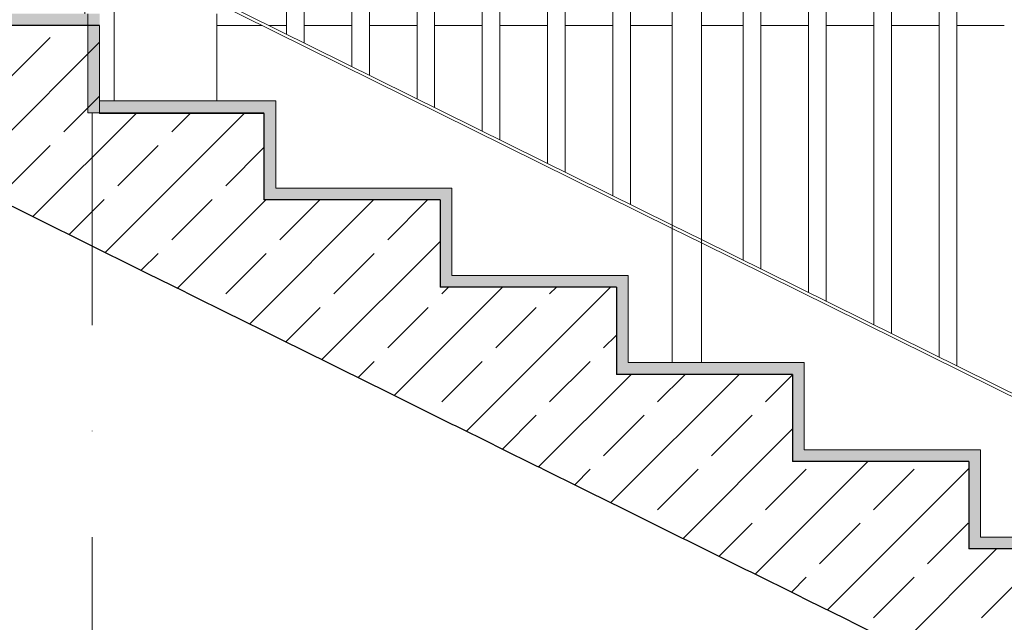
# Model space of a CAD drawing. Header units: centimetres. Extents: x -1103 to 10505, y -997 to 1780.
# Tile 71 of 102: x 8967 to 9135, y 731 to 834. Entities that reach past the tile are written whole.
import ezdxf
from ezdxf.enums import TextEntityAlignment as Align

# ---------------------------------------------------------------- set-up
doc = ezdxf.new("R2010")
doc.units = ezdxf.units.CM
doc.header["$LTSCALE"] = 0.1
doc.header["$MEASUREMENT"] = 0
doc.linetypes.add('Kropki i Kreski', pattern=[720, 360, -180, 0, -180])
doc.linetypes.add('Wipeout_Contour', pattern=[1000, 0, -1000])
for name, color, linetype in [('2_barierki.K_IR', 7, 'Continuous'), ('2_schody.K_IR', 7, 'Continuous'), ('2_ściany.K_IR', 7, 'Continuous'), ('4_osie.ISTN', 7, 'Continuous')]:
    doc.layers.add(name, color=color, linetype=linetype)
doc.styles.add('GENERATED_STYLE_1', font='txt')
pattern_1 = [(45, (10358.23, -421.512), (-9.19239, 9.19239), []), (45, (10353.634, -416.916), (-9.19239, 9.19239), [9.75, -3.25])]

# ---------------------------------------------------------------- blocks, each defined once
blk = doc.blocks.new('ElemPrzekroju_770_2', base_point=(10358.23, -421.51))
at = {"layer": '2_schody.K_IR', "linetype": 'Continuous', "lineweight": 0, "true_color": 0x000000}
blk.add_hatch(color=18, dxfattribs=at).paths.add_polyline_path([(8805.87, 832.99), (8980.87, 832.99), (8980.87, 834.99), (8640.86, 834.99), (8640.86, 832.99), (8775.87, 832.99)])
at = {"layer": '2_schody.K_IR', "color": 7, "linetype": 'Continuous', "lineweight": 9}
for p, q in [((9000.87, 820.14), (9000.87, 834.99)), ((9000.87, 817.99), (9000.87, 818.14))]:
    blk.add_line(p, q, dxfattribs=at)
at = {"color": 254, "linetype": 'Wipeout_Contour', "lineweight": 0, "ltscale": 35725.51581}
blk.add_wipeout([(8805.87, 812.99), (8980.87, 812.99), (8980.87, 832.99), (8805.87, 832.99)], dxfattribs=at).dxf.layer = '2_schody.K_IR'
at = {"layer": '2_schody.K_IR', "linetype": 'Continuous', "lineweight": 0, "true_color": 0x000000}
h = blk.add_hatch(dxfattribs=at)
h.set_pattern_fill('Beton_zbrojony_0002', color=18, style=0, pattern_type=2)
h.set_pattern_definition(pattern_1)
h.paths.add_polyline_path([(8805.87, 812.99), (8980.87, 812.99), (8980.87, 832.99), (8805.87, 832.99)])
at = {"layer": '2_schody.K_IR', "color": 7, "linetype": 'Continuous', "lineweight": 0}
blk.add_line((8980.87, 820.14), (8980.87, 817.99), dxfattribs=at)
at = {"layer": '2_schody.K_IR', "color": 7, "linetype": 'Continuous', "lineweight": 30, "flags": 128}
blk.add_lwpolyline([(8980.87, 832.99), (8805.87, 832.99), (8775.87, 832.99), (8640.86, 832.99)], dxfattribs=at)
blk = doc.blocks.new('ElemPrzekroju_814_2', base_point=(10358.23, -421.51))
at = {"layer": '2_schody.K_IR', "linetype": 'Continuous', "lineweight": 0, "true_color": 0x000000}
blk.add_hatch(color=18, dxfattribs=at).paths.add_polyline_path([(9160.87, 743.89), (9160.87, 745.89), (9128.87, 745.89), (9128.87, 743.89)])
at = {"layer": '2_schody.K_IR', "color": 7, "linetype": 'Continuous', "lineweight": 15}
for q in [(9130.87, 745.89), (9160.87, 743.89)]:
    blk.add_line((9160.87, 745.89), q, dxfattribs=at)
blk = doc.blocks.new('ElemPrzekroju_815_2', base_point=(10358.23, -421.51))
at = {"layer": '2_schody.K_IR', "linetype": 'Continuous', "lineweight": 0, "true_color": 0x000000}
blk.add_hatch(color=18, dxfattribs=at).paths.add_polyline_path([(9130.87, 758.74), (9130.87, 760.74), (9098.87, 760.74), (9098.87, 758.74)])
at = {"layer": '2_schody.K_IR', "color": 7, "linetype": 'Continuous', "lineweight": 15}
for q in [(9100.87, 760.74), (9130.87, 758.74)]:
    blk.add_line((9130.87, 760.74), q, dxfattribs=at)
blk = doc.blocks.new('ElemPrzekroju_816_2', base_point=(10358.23, -421.51))
at = {"layer": '2_schody.K_IR', "linetype": 'Continuous', "lineweight": 0, "true_color": 0x000000}
blk.add_hatch(color=18, dxfattribs=at).paths.add_polyline_path([(9100.87, 773.59), (9100.87, 775.59), (9068.87, 775.59), (9068.87, 773.59)])
at = {"layer": '2_schody.K_IR', "color": 7, "linetype": 'Continuous', "lineweight": 15}
for q in [(9070.87, 775.59), (9100.87, 773.59)]:
    blk.add_line((9100.87, 775.59), q, dxfattribs=at)
blk = doc.blocks.new('ElemPrzekroju_817_2', base_point=(10358.23, -421.51))
at = {"layer": '2_schody.K_IR', "linetype": 'Continuous', "lineweight": 0, "true_color": 0x000000}
blk.add_hatch(color=18, dxfattribs=at).paths.add_polyline_path([(9070.87, 788.44), (9070.87, 790.44), (9038.87, 790.44), (9038.87, 788.44)])
at = {"layer": '2_schody.K_IR', "color": 7, "linetype": 'Continuous', "lineweight": 15}
for q in [(9040.87, 790.44), (9070.87, 788.44)]:
    blk.add_line((9070.87, 790.44), q, dxfattribs=at)
blk = doc.blocks.new('ElemPrzekroju_818_2', base_point=(10358.23, -421.51))
at = {"layer": '2_schody.K_IR', "linetype": 'Continuous', "lineweight": 0, "true_color": 0x000000}
blk.add_hatch(color=18, dxfattribs=at).paths.add_polyline_path([(9040.87, 803.29), (9040.87, 805.29), (9008.87, 805.29), (9008.87, 803.29)])
at = {"layer": '2_schody.K_IR', "color": 7, "linetype": 'Continuous', "lineweight": 15}
for q in [(9010.87, 805.29), (9040.87, 803.29)]:
    blk.add_line((9040.87, 805.29), q, dxfattribs=at)
blk = doc.blocks.new('ElemPrzekroju_819_2', base_point=(10358.23, -421.51))
at = {"layer": '2_schody.K_IR', "linetype": 'Continuous', "lineweight": 0, "true_color": 0x000000}
blk.add_hatch(color=18, dxfattribs=at).paths.add_polyline_path([(9010.87, 818.14), (9010.87, 820.14), (8978.87, 820.14), (8978.87, 818.14)])
at = {"layer": '2_schody.K_IR', "color": 7, "linetype": 'Continuous', "lineweight": 15}
for p, q in [((8978.87, 820.14), (8978.87, 818.14)), ((9010.87, 820.14), (8980.87, 820.14)), ((9010.87, 820.14), (9010.87, 818.14)), ((9008.87, 818.14), (8978.87, 818.14))]:
    blk.add_line(p, q, dxfattribs=at)
blk = doc.blocks.new('ElemPrzekroju_821_2', base_point=(10358.23, -421.51))
at = {"color": 254, "linetype": 'Wipeout_Contour', "lineweight": 0, "ltscale": 1180402.804381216}
blk.add_wipeout([(8980.87, 812.99), (8944.19, 812.99), (8987.7, 791.45), (8988.37, 791.12), (8989.05, 790.78), (8995.2, 787.74), (8995.87, 787.41), (8996.55, 787.07), (9002.7, 784.03), (9003.37, 783.69), (9004.05, 783.36), (9010.2, 780.32), (9010.87, 779.98), (9011.77, 779.54), (9019.97, 775.48), (9020.87, 775.03), (9021.77, 774.59), (9029.97, 770.53), (9030.87, 770.08), (9031.77, 769.64), (9039.97, 765.58), (9040.87, 765.13), (9041.55, 764.8), (9047.7, 761.75), (9048.37, 761.42), (9049.05, 761.08), (9055.2, 758.04), (9055.87, 757.71), (9056.55, 757.37), (9062.7, 754.33), (9063.37, 753.99), (9064.05, 753.66), (9070.2, 750.62), (9070.87, 750.28), (9071.77, 749.84), (9079.97, 745.78), (9080.87, 745.33), (9081.77, 744.89), (9089.97, 740.83), (9090.87, 740.38), (9091.77, 739.94), (9099.97, 735.88), (9100.87, 735.43), (9101.55, 735.1), (9107.7, 732.05), (9108.37, 731.72), (9109.05, 731.38), (9115.2, 728.34), (9115.87, 728.01), (9116.55, 727.67), (9122.7, 724.63), (9123.37, 724.29), (9124.05, 723.96), (9130.2, 720.92), (9130.87, 720.58), (9131.55, 720.25), (9137.7, 717.2), (9138.37, 716.87), (9139.05, 716.53), (9145.2, 713.49), (9145.87, 713.16), (9146.55, 712.82), (9152.7, 709.78), (9153.37, 709.44), (9154.05, 709.11), (9160.2, 706.07), (9160.87, 705.73), (9161.55, 705.4), (9167.7, 702.35), (9168.37, 702.02), (9168.6, 701.91), (9170.65, 700.89), (9170.87, 700.78), (9171.32, 700.56), (9175.42, 698.53), (9175.87, 698.31), (9176.32, 698.08), (9180.42, 696.05), (9180.87, 695.83), (9181.1, 695.72), (9183.15, 694.71), (9183.37, 694.59), (9184.05, 694.26), (9190.2, 691.22), (9190.87, 690.88), (9191.55, 690.55), (9197.7, 687.5), (9198.37, 687.17), (9198.6, 687.06), (9200.65, 686.04), (9200.87, 685.93), (9201.32, 685.71), (9205.42, 683.68), (9205.87, 683.46), (9206.32, 683.23), (9210.42, 681.2), (9210.87, 680.98), (9211.1, 680.87), (9213.15, 679.86), (9213.37, 679.74), (9214.05, 679.41), (9220.2, 676.37), (9220.87, 676.03), (9221.77, 675.59), (9229.97, 671.53), (9230.87, 671.08), (9231.77, 670.64), (9239.97, 666.58), (9240.87, 666.13), (9241.77, 665.69), (9248.87, 662.17), (9248.87, 699.34), (9218.87, 699.34), (9218.87, 714.19), (9188.87, 714.19), (9188.87, 729.04), (9158.87, 729.04), (9158.87, 743.89), (9128.87, 743.89), (9128.87, 758.74), (9098.87, 758.74), (9098.87, 773.59), (9068.87, 773.59), (9068.87, 788.44), (9038.87, 788.44), (9038.87, 803.29), (9008.87, 803.29), (9008.87, 817.99), (8980.87, 817.99)], dxfattribs=at).dxf.layer = '2_schody.K_IR'
at = {"layer": '2_schody.K_IR', "linetype": 'Continuous', "lineweight": 0, "true_color": 0x000000}
h = blk.add_hatch(dxfattribs=at)
h.set_pattern_fill('Beton_zbrojony_0002', color=18, style=0, pattern_type=2)
h.set_pattern_definition(pattern_1)
h.paths.add_polyline_path([(8980.87, 812.99), (8944.19, 812.99), (8987.7, 791.45), (8988.37, 791.12), (8989.05, 790.78), (8995.2, 787.74), (8995.87, 787.41), (8996.55, 787.07), (9002.7, 784.03), (9003.37, 783.69), (9004.05, 783.36), (9010.2, 780.32), (9010.87, 779.98), (9011.77, 779.54), (9019.97, 775.48), (9020.87, 775.03), (9021.77, 774.59), (9029.97, 770.53), (9030.87, 770.08), (9031.77, 769.64), (9039.97, 765.58), (9040.87, 765.13), (9041.55, 764.8), (9047.7, 761.75), (9048.37, 761.42), (9049.05, 761.08), (9055.2, 758.04), (9055.87, 757.71), (9056.55, 757.37), (9062.7, 754.33), (9063.37, 753.99), (9064.05, 753.66), (9070.2, 750.62), (9070.87, 750.28), (9071.77, 749.84), (9079.97, 745.78), (9080.87, 745.33), (9081.77, 744.89), (9089.97, 740.83), (9090.87, 740.38), (9091.77, 739.94), (9099.97, 735.88), (9100.87, 735.43), (9101.55, 735.1), (9107.7, 732.05), (9108.37, 731.72), (9109.05, 731.38), (9115.2, 728.34), (9115.87, 728.01), (9116.55, 727.67), (9122.7, 724.63), (9123.37, 724.29), (9124.05, 723.96), (9130.2, 720.92), (9130.87, 720.58), (9131.55, 720.25), (9137.7, 717.2), (9138.37, 716.87), (9139.05, 716.53), (9145.2, 713.49), (9145.87, 713.16), (9146.55, 712.82), (9152.7, 709.78), (9153.37, 709.44), (9154.05, 709.11), (9160.2, 706.07), (9160.87, 705.73), (9161.55, 705.4), (9167.7, 702.35), (9168.37, 702.02), (9168.6, 701.91), (9170.65, 700.89), (9170.87, 700.78), (9171.32, 700.56), (9175.42, 698.53), (9175.87, 698.31), (9176.32, 698.08), (9180.42, 696.05), (9180.87, 695.83), (9181.1, 695.72), (9183.15, 694.71), (9183.37, 694.59), (9184.05, 694.26), (9190.2, 691.22), (9190.87, 690.88), (9191.55, 690.55), (9197.7, 687.5), (9198.37, 687.17), (9198.6, 687.06), (9200.65, 686.04), (9200.87, 685.93), (9201.32, 685.71), (9205.42, 683.68), (9205.87, 683.46), (9206.32, 683.23), (9210.42, 681.2), (9210.87, 680.98), (9211.1, 680.87), (9213.15, 679.86), (9213.37, 679.74), (9214.05, 679.41), (9220.2, 676.37), (9220.87, 676.03), (9221.77, 675.59), (9229.97, 671.53), (9230.87, 671.08), (9231.77, 670.64), (9239.97, 666.58), (9240.87, 666.13), (9241.77, 665.69), (9248.87, 662.17), (9248.87, 699.34), (9218.87, 699.34), (9218.87, 714.19), (9188.87, 714.19), (9188.87, 729.04), (9158.87, 729.04), (9158.87, 743.89), (9128.87, 743.89), (9128.87, 758.74), (9098.87, 758.74), (9098.87, 773.59), (9068.87, 773.59), (9068.87, 788.44), (9038.87, 788.44), (9038.87, 803.29), (9008.87, 803.29), (9008.87, 817.99), (8980.87, 817.99)])
at = {"layer": '2_schody.K_IR', "color": 7, "linetype": 'Continuous', "lineweight": 30}
for p, q in [((9008.87, 817.99), (8980.87, 817.99)), ((9038.87, 803.29), (9008.87, 803.29)), ((9068.87, 788.44), (9038.87, 788.44)), ((9098.87, 773.59), (9068.87, 773.59)), ((9128.87, 758.74), (9098.87, 758.74)), ((9158.87, 743.89), (9128.87, 743.89))]:
    blk.add_line(p, q, dxfattribs=at)
at = {"layer": '2_schody.K_IR', "color": 7, "linetype": 'Continuous', "lineweight": 30, "flags": 128}
for points in [[(9008.87, 817.99), (9008.87, 805.29), (9008.87, 803.29)], [(8944.19, 812.99), (8987.7, 791.45), (8988.37, 791.12), (8989.05, 790.78), (8995.2, 787.74), (8995.87, 787.41), (8996.55, 787.07), (9002.7, 784.03), (9003.37, 783.69), (9004.05, 783.36), (9010.2, 780.32), (9010.87, 779.98), (9011.77, 779.54), (9019.97, 775.48), (9020.87, 775.03), (9021.77, 774.59), (9029.97, 770.53), (9030.87, 770.08), (9031.77, 769.64), (9039.97, 765.58), (9040.87, 765.13), (9041.55, 764.8), (9047.7, 761.75), (9048.37, 761.42), (9049.05, 761.08), (9055.2, 758.04), (9055.87, 757.71), (9056.55, 757.37), (9062.7, 754.33), (9063.37, 753.99), (9064.05, 753.66), (9070.2, 750.62), (9070.87, 750.28), (9071.77, 749.84), (9079.97, 745.78), (9080.87, 745.33), (9081.77, 744.89), (9089.97, 740.83), (9090.87, 740.38), (9091.77, 739.94), (9099.97, 735.88), (9100.87, 735.43), (9101.55, 735.1), (9107.7, 732.05), (9108.37, 731.72), (9109.05, 731.38), (9115.2, 728.34)], [(9038.87, 803.29), (9038.87, 790.44), (9038.87, 788.44)], [(9068.87, 788.44), (9068.87, 775.59), (9068.87, 773.59)], [(9098.87, 773.59), (9098.87, 760.74), (9098.87, 758.74)], [(9128.87, 758.74), (9128.87, 745.89), (9128.87, 743.89)]]:
    blk.add_lwpolyline(points, dxfattribs=at)
blk = doc.blocks.new('ElemPrzekroju_999_2', base_point=(10358.23, -421.51))
at = {"layer": '2_schody.K_IR', "linetype": 'Continuous', "lineweight": 0, "true_color": 0x000000}
blk.add_hatch(color=18, dxfattribs=at).paths.add_polyline_path([(9130.87, 758.74), (9128.87, 758.74), (9128.87, 745.89), (9130.87, 745.89)])
at = {"layer": '2_schody.K_IR', "color": 7, "linetype": 'Continuous', "lineweight": 15}
blk.add_line((9130.87, 758.74), (9130.87, 745.89), dxfattribs=at)
blk = doc.blocks.new('ElemPrzekroju_1000_2', base_point=(10358.23, -421.51))
at = {"layer": '2_schody.K_IR', "linetype": 'Continuous', "lineweight": 0, "true_color": 0x000000}
blk.add_hatch(color=18, dxfattribs=at).paths.add_polyline_path([(9100.87, 773.59), (9098.87, 773.59), (9098.87, 760.74), (9100.87, 760.74)])
at = {"layer": '2_schody.K_IR', "color": 7, "linetype": 'Continuous', "lineweight": 15}
blk.add_line((9100.87, 773.59), (9100.87, 760.74), dxfattribs=at)
blk = doc.blocks.new('ElemPrzekroju_1001_2', base_point=(10358.23, -421.51))
at = {"layer": '2_schody.K_IR', "linetype": 'Continuous', "lineweight": 0, "true_color": 0x000000}
blk.add_hatch(color=18, dxfattribs=at).paths.add_polyline_path([(9070.87, 788.44), (9068.87, 788.44), (9068.87, 775.59), (9070.87, 775.59)])
at = {"layer": '2_schody.K_IR', "color": 7, "linetype": 'Continuous', "lineweight": 15}
blk.add_line((9070.87, 788.44), (9070.87, 775.59), dxfattribs=at)
blk = doc.blocks.new('ElemPrzekroju_1002_2', base_point=(10358.23, -421.51))
at = {"layer": '2_schody.K_IR', "linetype": 'Continuous', "lineweight": 0, "true_color": 0x000000}
blk.add_hatch(color=18, dxfattribs=at).paths.add_polyline_path([(9040.87, 803.29), (9038.87, 803.29), (9038.87, 790.44), (9040.87, 790.44)])
at = {"layer": '2_schody.K_IR', "color": 7, "linetype": 'Continuous', "lineweight": 15}
blk.add_line((9040.87, 803.29), (9040.87, 790.44), dxfattribs=at)
blk = doc.blocks.new('ElemPrzekroju_1003_2', base_point=(10358.23, -421.51))
at = {"layer": '2_schody.K_IR', "linetype": 'Continuous', "lineweight": 0, "true_color": 0x000000}
blk.add_hatch(color=18, dxfattribs=at).paths.add_polyline_path([(9010.87, 818.14), (9008.87, 818.14), (9008.87, 805.29), (9010.87, 805.29)])
at = {"layer": '2_schody.K_IR', "color": 7, "linetype": 'Continuous', "lineweight": 15}
for p, q in [((9008.87, 818.14), (9008.87, 817.99)), ((9010.87, 818.14), (9010.87, 805.29))]:
    blk.add_line(p, q, dxfattribs=at)
blk = doc.blocks.new('ElemPrzekroju_1004_2', base_point=(10358.23, -421.51))
at = {"layer": '2_schody.K_IR', "linetype": 'Continuous', "lineweight": 0, "true_color": 0x000000}
blk.add_hatch(color=18, dxfattribs=at).paths.add_polyline_path([(8980.87, 834.99), (8978.87, 834.99), (8978.87, 820.14), (8980.87, 820.14)])
at = {"layer": '2_schody.K_IR', "color": 7, "linetype": 'Continuous', "lineweight": 15}
for p, q in [((8978.87, 834.99), (8978.87, 820.14)), ((8980.87, 832.99), (8980.87, 820.14))]:
    blk.add_line(p, q, dxfattribs=at)
blk = doc.blocks.new('ElemPrzekroju_1025_2', base_point=(10358.23, -421.51))
at = {"layer": '2_ściany.K_IR', "color": 7, "linetype": 'Continuous', "lineweight": 13}
for p, q in [((9000.87, 832.99), (9008.59, 832.99)), ((9009.72, 832.99), (9012.71, 832.99)), ((9015.71, 832.99), (9023.82, 832.99)), ((9026.82, 832.99), (9034.93, 832.99)), ((9037.93, 832.99), (9046.04, 832.99)), ((9049.04, 832.99), (9057.15, 832.99)), ((9060.15, 832.99), (9068.26, 832.99)), ((9071.26, 832.99), (9078.37, 832.99)), ((9083.37, 832.99), (9090.48, 832.99)), ((9093.48, 832.99), (9101.59, 832.99)), ((9104.59, 832.99), (9112.71, 832.99)), ((9115.71, 832.99), (9123.82, 832.99)), ((9126.82, 832.99), (9134.93, 832.99))]:
    blk.add_line(p, q, dxfattribs=at)
blk = doc.blocks.new('ElemPrzekroju_1911_2', base_point=(10358.23, -421.51))
at = {"layer": '2_barierki.K_IR', "color": 7, "linetype": 'Continuous', "lineweight": 0}
for p, q in [((9078.37, 799), (8983.37, 846.03)), ((9078.37, 798.45), (8983.37, 845.47)), ((9083.37, 796.53), (9078.37, 799)), ((9083.37, 795.97), (9078.37, 798.45)), ((9178.37, 749.5), (9083.37, 796.53)), ((9178.37, 748.95), (9083.37, 795.97))]:
    blk.add_line(p, q, dxfattribs=at)
blk = doc.blocks.new('ElemPrzekroju_1946_2', base_point=(10358.23, -421.51))
at = {"layer": '2_barierki.K_IR', "color": 7, "linetype": 'Continuous', "lineweight": 0}
for p, q in [((9078.37, 891.17), (9083.37, 888.69)), ((9078.37, 891.15), (9078.37, 891.17)), ((9078.37, 883), (9078.37, 891.15)), ((9083.37, 888.67), (9083.37, 888.69)), ((9083.37, 880.53), (9083.37, 888.67)), ((9078.37, 882.45), (9078.37, 883)), ((9078.37, 799), (9078.37, 882.45)), ((9083.37, 879.97), (9083.37, 880.53)), ((9083.37, 796.53), (9083.37, 879.97)), ((9078.37, 798.45), (9078.37, 799)), ((9078.37, 775.59), (9078.37, 798.45)), ((9083.37, 795.97), (9083.37, 796.53)), ((9083.37, 775.59), (9083.37, 795.97))]:
    blk.add_line(p, q, dxfattribs=at)
blk = doc.blocks.new('ElemPrzekroju_1951_2', base_point=(10358.23, -421.51))
at = {"layer": '2_barierki.K_IR', "color": 7, "linetype": 'Continuous', "lineweight": 0}
for p, q in [((9123.82, 776.51), (9123.82, 859.95)), ((9126.82, 775.02), (9126.82, 858.47))]:
    blk.add_line(p, q, dxfattribs=at)
blk = doc.blocks.new('ElemPrzekroju_1952_2', base_point=(10358.23, -421.51))
at = {"layer": '2_barierki.K_IR', "color": 7, "linetype": 'Continuous', "lineweight": 0}
for p, q in [((9112.71, 782.01), (9112.71, 865.45)), ((9115.71, 780.52), (9115.71, 863.97))]:
    blk.add_line(p, q, dxfattribs=at)
blk = doc.blocks.new('ElemPrzekroju_1953_2', base_point=(10358.23, -421.51))
at = {"layer": '2_barierki.K_IR', "color": 7, "linetype": 'Continuous', "lineweight": 0}
for p, q in [((9101.59, 787.51), (9101.59, 870.95)), ((9104.59, 786.02), (9104.59, 869.47))]:
    blk.add_line(p, q, dxfattribs=at)
blk = doc.blocks.new('ElemPrzekroju_1954_2', base_point=(10358.23, -421.51))
at = {"layer": '2_barierki.K_IR', "color": 7, "linetype": 'Continuous', "lineweight": 0}
for p, q in [((9090.48, 793.01), (9090.48, 876.45)), ((9093.48, 791.52), (9093.48, 874.97))]:
    blk.add_line(p, q, dxfattribs=at)
blk = doc.blocks.new('ElemPrzekroju_1955_2', base_point=(10358.23, -421.51))
at = {"layer": '2_barierki.K_IR', "color": 7, "linetype": 'Continuous', "lineweight": 0}
for p, q in [((9068.26, 804.01), (9068.26, 887.45)), ((9071.26, 802.52), (9071.26, 885.97))]:
    blk.add_line(p, q, dxfattribs=at)
blk = doc.blocks.new('ElemPrzekroju_1956_2', base_point=(10358.23, -421.51))
at = {"layer": '2_barierki.K_IR', "color": 7, "linetype": 'Continuous', "lineweight": 0}
for p, q in [((9057.15, 809.51), (9057.15, 892.95)), ((9060.15, 808.02), (9060.15, 891.47))]:
    blk.add_line(p, q, dxfattribs=at)
blk = doc.blocks.new('ElemPrzekroju_1957_2', base_point=(10358.23, -421.51))
at = {"layer": '2_barierki.K_IR', "color": 7, "linetype": 'Continuous', "lineweight": 0}
for p, q in [((9046.04, 815.01), (9046.04, 898.45)), ((9049.04, 813.52), (9049.04, 896.97))]:
    blk.add_line(p, q, dxfattribs=at)
blk = doc.blocks.new('ElemPrzekroju_1958_2', base_point=(10358.23, -421.51))
at = {"layer": '2_barierki.K_IR', "color": 7, "linetype": 'Continuous', "lineweight": 0}
for p, q in [((9034.93, 820.51), (9034.93, 903.95)), ((9037.93, 819.02), (9037.93, 902.47))]:
    blk.add_line(p, q, dxfattribs=at)
blk = doc.blocks.new('ElemPrzekroju_1959_2', base_point=(10358.23, -421.51))
at = {"layer": '2_barierki.K_IR', "color": 7, "linetype": 'Continuous', "lineweight": 0}
for p, q in [((9023.82, 826.01), (9023.82, 909.45)), ((9026.82, 824.52), (9026.82, 907.97))]:
    blk.add_line(p, q, dxfattribs=at)
blk = doc.blocks.new('ElemPrzekroju_1960_2', base_point=(10358.23, -421.51))
at = {"layer": '2_barierki.K_IR', "color": 7, "linetype": 'Continuous', "lineweight": 0}
for p, q in [((9012.71, 831.51), (9012.71, 914.95)), ((9015.71, 830.02), (9015.71, 913.47))]:
    blk.add_line(p, q, dxfattribs=at)
blk = doc.blocks.new('ElemPrzekroju_1965_2', base_point=(10358.23, -421.51))
at = {"layer": '2_barierki.K_IR', "color": 7, "linetype": 'Continuous', "lineweight": 0}
for p, q in [((8978.37, 944.23), (8983.37, 941.75)), ((8978.37, 834.99), (8978.37, 944.23)), ((8983.37, 938.17), (8983.37, 941.75)), ((8983.37, 930.03), (8983.37, 938.17)), ((8983.37, 929.47), (8983.37, 930.03)), ((8983.37, 846.03), (8983.37, 929.47)), ((8983.37, 845.47), (8983.37, 846.03)), ((8983.37, 820.14), (8983.37, 845.47))]:
    blk.add_line(p, q, dxfattribs=at)
blk = doc.blocks.new('Standardowy znacznik osi[6]_2', base_point=(8979.6, 1278.49))
at = {"layer": '4_osie.ISTN', "color": 252, "linetype": 'Kropki i Kreski', "lineweight": 15}
blk.add_line((8979.6, 1178.49), (8979.6, -721.51), dxfattribs=at)
at = {"layer": '4_osie.ISTN', "color": 252, "lineweight": 0, "style": 'GENERATED_STYLE_1'}
blk.add_attdef('AC_MarkerText_1', text='', height=35, rotation=360, dxfattribs=at).set_placement((8979.6, 1320.49), align=Align.MIDDLE_CENTER)

msp = doc.modelspace()

# ---------------------------------------------------------------- block references
at = {"layer": '2_barierki.K_IR', "lineweight": 0}
for name in ['ElemPrzekroju_1960_2', 'ElemPrzekroju_1959_2', 'ElemPrzekroju_1958_2']:
    msp.add_blockref(name, (10358.23, -421.51), dxfattribs=at)
at = {"layer": '2_schody.K_IR', "lineweight": 0}
for name in ['ElemPrzekroju_770_2', 'ElemPrzekroju_818_2', 'ElemPrzekroju_817_2', 'ElemPrzekroju_816_2', 'ElemPrzekroju_815_2', 'ElemPrzekroju_814_2']:
    msp.add_blockref(name, (10358.23, -421.51), dxfattribs=at)

# ---------------------------------------------------------------- next in the draw order: block references
at = {"layer": '2_barierki.K_IR', "lineweight": 0}
msp.add_blockref('ElemPrzekroju_1965_2', (10358.23, -421.51), dxfattribs=at)
at = {"layer": '2_schody.K_IR', "lineweight": 0}
for name in ['ElemPrzekroju_1004_2', 'ElemPrzekroju_819_2']:
    msp.add_blockref(name, (10358.23, -421.51), dxfattribs=at)

# ---------------------------------------------------------------- next in the draw order: block references
msp.add_blockref('ElemPrzekroju_821_2', (10358.23, -421.51), dxfattribs=at)

# ---------------------------------------------------------------- next in the draw order: block references
at = {"layer": '2_barierki.K_IR', "lineweight": 0}
for name in ['ElemPrzekroju_1957_2', 'ElemPrzekroju_1956_2', 'ElemPrzekroju_1946_2', 'ElemPrzekroju_1955_2', 'ElemPrzekroju_1954_2', 'ElemPrzekroju_1953_2', 'ElemPrzekroju_1952_2', 'ElemPrzekroju_1951_2', 'ElemPrzekroju_1911_2']:
    msp.add_blockref(name, (10358.23, -421.51), dxfattribs=at)
at = {"layer": '2_schody.K_IR', "lineweight": 0}
for name in ['ElemPrzekroju_1003_2', 'ElemPrzekroju_1002_2', 'ElemPrzekroju_1001_2', 'ElemPrzekroju_1000_2', 'ElemPrzekroju_999_2']:
    msp.add_blockref(name, (10358.23, -421.51), dxfattribs=at)
at = {"layer": '2_ściany.K_IR', "lineweight": 0}
msp.add_blockref('ElemPrzekroju_1025_2', (10358.23, -421.51), dxfattribs=at)
at = {"layer": '4_osie.ISTN', "color": 252, "linetype": 'Continuous', "lineweight": 0}
msp.add_blockref('Standardowy znacznik osi[6]_2', (8979.6, 1278.49), dxfattribs=at)

doc.saveas('drawing.dxf')
